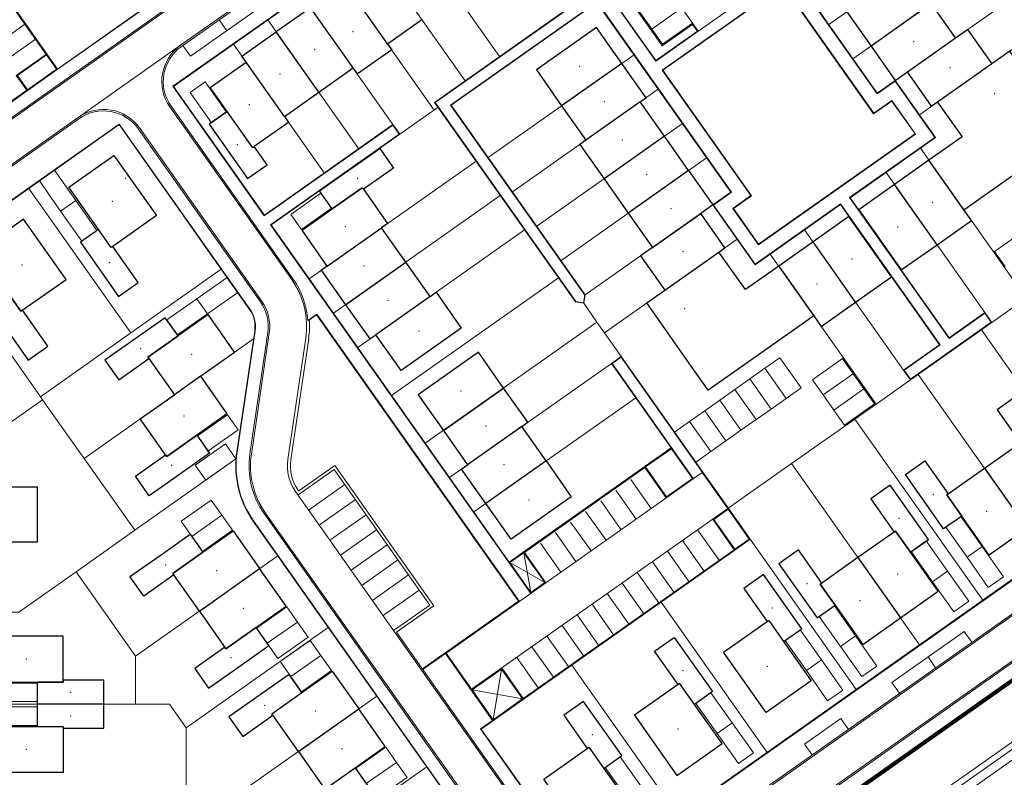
# Model space of a CAD drawing. Extents: x 168554 to 174410, y 515675 to 521218.
# Tile 83 of 110: x 172273 to 172407, y 518637 to 518740. Entities that reach past the tile are written whole.
import ezdxf

# ---------------------------------------------------------------- set-up
doc = ezdxf.new("R2010")
doc.units = 0
doc.header["$MEASUREMENT"] = 0
for name, color, linetype, lineweight in [('Algemeen - 1411 Basislijnen deelgebieden', 5, 'Continuous', 90), ('Algemeen - Fase 1A - 1070 Ondergrond  ontwerp bijgebouwen', 7, 'Continuous', 30), ('Algemeen - Fase 1A - 1070 Ondergrond  ontwerp hoofdgebouwen', 7, 'Continuous', 30), ('Algemeen - Fase 1A - 1070 Ondergrond - ontwerp', 7, 'Continuous', 9), ('Algemeen - Fase 1A - 1070 Ondergrond ontwerp parkeren eigen terrein', 7, 'Continuous', 13), ('Algemeen - Fase 1A - 1070 Ondergrond ontwerp parkeren eigen terrein appartement', 7, 'Continuous', 13), ('Algemeen - Fase 1B6 - 1070 Ondergrond - ontwerp', 7, 'Continuous', 9), ('Deelgebied 1A - appartementen', 190, 'Continuous', 9), ('Deelgebied 1A - bijgebouwen', 253, 'Continuous', 9), ('Deelgebied 1A - grondgebonden woningen', 253, 'Continuous', 9), ('Fasering 1', 71, 'Continuous', 0)]:
    doc.layers.add(name, color=color, linetype=linetype, lineweight=lineweight)

msp = doc.modelspace()

# ---------------------------------------------------------------- linework, layer by layer
at = {"layer": 'Algemeen - 1411 Basislijnen deelgebieden', "ltscale": 3}
msp.add_lwpolyline([(172140.66, 518504.4), (172141.66, 518504.4), (172142.86, 518504.4), (172144.77, 518504.4), (172156.66, 518504.4), (172171.53, 518504.4), (172171.66, 518504.4), (172173.41, 518504.4, 0.02662), (172186.53, 518505.1, 0.000264), (172186.66, 518505.11, 0.039328), (172205.72, 518508.7, 0.000282), (172205.86, 518508.74, 0.064547), (172235.17, 518520.95, 0.022675), (172244.6, 518526.98), (172259.16, 518537.26), (172260.8, 518538.41), (172264.88, 518541.29), (172260.93, 518546.9), (172260.93, 518575.76), (172268.1, 518575.76), (172301.95, 518575.76), (172459.47, 518686.89), (172474.02, 518697.15)], format="xyb", dxfattribs=at)
at = {"layer": 'Algemeen - Fase 1A - 1070 Ondergrond  ontwerp bijgebouwen'}
msp.add_line((172284.64, 518647.26), (172275.64, 518647.26), dxfattribs=at)
for points in [[(172301.4, 518727.67), (172298.95, 518725.94), (172304.14, 518718.59), (172306.8, 518720.46), (172305.07, 518722.91), (172304.86, 518722.77)], [(172322.07, 518722.67), (172323.94, 518720.01), (172319.86, 518717.13), (172319.71, 518717.33), (172315.63, 518714.45), (172313.9, 518716.9), (172315.49, 518718.03), (172320.15, 518721.31)], [(172283.93, 518711.67), (172281.48, 518709.94), (172286.67, 518702.59), (172289.32, 518704.46), (172285.86, 518709.37), (172285.66, 518709.22)], [(172271.67, 518703.03), (172269.22, 518701.3), (172274.41, 518693.94), (172277.07, 518695.82), (172273.61, 518700.72), (172273.4, 518700.58)], [(172292.99, 518699.7), (172288.9, 518696.82), (172284.81, 518693.94), (172286.69, 518691.28), (172290.77, 518694.17), (172290.63, 518694.37), (172294.72, 518697.25)], [(172408.47, 518689.09), (172405.82, 518687.22), (172408.99, 518682.72), (172409.19, 518682.87), (172411.21, 518680.01), (172413.66, 518681.74)], [(172297.27, 518683.76), (172299, 518681.31), (172294.92, 518678.43), (172290.83, 518675.54), (172288.96, 518678.2), (172293.04, 518681.08), (172293.19, 518680.88)], [(172396.01, 518680.3), (172399.18, 518675.81), (172398.98, 518675.66), (172401, 518672.8), (172398.54, 518671.07), (172393.36, 518678.43)], [(172265.64, 518676.76), (172275.64, 518676.76), (172275.64, 518669.26), (172270.64, 518669.26), (172270.64, 518673.26), (172265.64, 518673.26)], [(172391.31, 518676.99), (172388.66, 518675.11), (172391.83, 518670.62), (172392.03, 518670.76), (172394.05, 518667.9), (172396.5, 518669.63)], [(172296.37, 518670.34), (172298.1, 518667.89), (172294.02, 518665.01), (172294.16, 518664.81), (172290.08, 518661.92), (172288.2, 518664.58), (172292.29, 518667.46)], [(172378.85, 518668.2), (172376.2, 518666.32), (172381.38, 518658.97), (172383.84, 518660.7), (172381.82, 518663.56), (172382.02, 518663.7)], [(172374.11, 518664.85), (172371.46, 518662.98), (172374.63, 518658.49), (172374.83, 518658.63), (172376.85, 518655.77), (172379.3, 518657.5)], [(172305.31, 518657.68), (172301.22, 518654.8), (172301.08, 518655), (172296.99, 518652.12), (172298.87, 518649.46), (172302.95, 518652.35), (172307.04, 518655.23)], [(172362.02, 518656.32), (172367.21, 518648.97), (172364.76, 518647.24), (172362.74, 518650.1), (172362.53, 518649.95), (172359.36, 518654.45)], [(172309.8, 518651.31), (172305.71, 518648.43), (172301.63, 518645.55), (172303.5, 518642.89), (172307.59, 518645.77), (172307.44, 518645.98), (172311.53, 518648.86)], [(172349.71, 518647.64), (172347.06, 518645.77), (172350.23, 518641.27), (172350.43, 518641.42), (172352.45, 518638.56), (172354.9, 518640.29)], [(172318.74, 518638.65), (172320.46, 518636.19), (172316.38, 518633.31), (172312.29, 518630.43), (172310.42, 518633.09), (172314.51, 518635.97), (172314.65, 518635.76)]]:
    msp.add_lwpolyline(points, close=True, dxfattribs=at)
for points in [[(172284.64, 518647.26), (172284.64, 518650.51), (172279.14, 518650.51), (172279.14, 518650.26), (172275.64, 518650.26), (172275.64, 518647.26)], [(172275.64, 518647.26), (172275.64, 518644.26), (172279.14, 518644.26), (172279.14, 518644.01), (172284.64, 518644.01), (172284.64, 518647.26)]]:
    msp.add_lwpolyline(points, dxfattribs=at)
at = {"layer": 'Algemeen - Fase 1A - 1070 Ondergrond  ontwerp hoofdgebouwen'}
for p, q in [((172323.12, 518736.87), (172317.93, 518744.23)), ((172396.88, 518742.31), (172388.71, 518736.55)), ((172400.16, 518737.66), (172396.88, 518742.31)), ((172318.46, 518733.59), (172313.28, 518740.94)), ((172385.42, 518741.21), (172388.71, 518736.55)), ((172323.12, 518736.87), (172327.78, 518740.16)), ((172313.81, 518730.3), (172308.04, 518738.47)), ((172393.63, 518733.05), (172400.16, 518737.66)), ((172309.15, 518727.02), (172303.96, 518734.37)), ((172354.92, 518734.21), (172346.75, 518728.44)), ((172405.08, 518734.15), (172397.73, 518728.96)), ((172313.81, 518730.3), (172318.46, 518733.59)), ((172309.15, 518727.02), (172313.81, 518730.3)), ((172346.75, 518728.44), (172350.04, 518723.79)), ((172357.39, 518728.97), (172350.04, 518723.79)), ((172360.68, 518724.32), (172357.39, 518728.97)), ((172360.68, 518724.32), (172352.51, 518718.55)), ((172363.96, 518719.66), (172360.68, 518724.32)), ((172396.55, 518721.07), (172391.89, 518717.78)), ((172401.3, 518714.32), (172396.55, 518721.07)), ((172363.96, 518719.66), (172355.79, 518713.89)), ((172352.51, 518718.55), (172355.79, 518713.89)), ((172397.66, 518709.61), (172391.89, 518717.78)), ((172355.79, 518713.89), (172359.08, 518709.24)), ((172359.08, 518709.24), (172365.61, 518713.85)), ((172314.97, 518706.71), (172322.32, 518711.9)), ((172325.61, 518707.24), (172322.32, 518711.9)), ((172380.84, 518709.99), (172376.19, 518706.7)), ((172386.61, 518701.82), (172380.84, 518709.99)), ((172360.73, 518703.43), (172368.08, 518708.61)), ((172317.44, 518701.47), (172325.61, 518707.24)), ((172328.9, 518702.58), (172325.61, 518707.24)), ((172376.19, 518706.7), (172380.94, 518699.96)), ((172328.9, 518702.58), (172321.54, 518697.39)), ((172297.75, 518691.75), (172294.23, 518689.26)), ((172330.71, 518684.4), (172338.88, 518690.16)), ((172330.71, 518684.4), (172333.99, 518679.74)), ((172341.35, 518684.93), (172333.99, 518679.74)), ((172344.63, 518680.27), (172341.35, 518684.93)), ((172344.63, 518680.27), (172336.46, 518674.51)), ((172404.08, 518679.27), (172409.85, 518671.09)), ((172386.92, 518667.16), (172392.69, 518658.99)), ((172297.62, 518659.9), (172305.79, 518665.67)), ((172311.05, 518640.87), (172319.22, 518646.64))]:
    msp.add_line(p, q, dxfattribs=at)
for points in [[(172313.28, 518740.94), (172312.7, 518741.76), (172308.04, 518738.47)], [(172354.92, 518734.21), (172351.49, 518739.07), (172343.32, 518733.31), (172346.75, 518728.44)], [(172303.96, 518734.37), (172303.38, 518735.19), (172308.04, 518738.47)], [(172400.16, 518737.66), (172401.8, 518738.81), (172405.08, 518734.15)], [(172323.12, 518736.87), (172323.7, 518736.06), (172319.04, 518732.77), (172318.46, 518733.59)], [(172388.71, 518736.55), (172391.99, 518731.89), (172393.63, 518733.05)], [(172401.3, 518714.32), (172411.11, 518721.24), (172415.62, 518724.42), (172413.31, 518727.69), (172407.53, 518735.88), (172405.08, 518734.15)], [(172309.15, 518727.02), (172309.72, 518726.2), (172305.07, 518722.91), (172304.86, 518722.77), (172301.4, 518727.67), (172299.1, 518730.94), (172303.96, 518734.37)], [(172357.39, 518728.97), (172358.21, 518729.55), (172354.92, 518734.21)], [(172397.73, 518728.96), (172396.91, 518728.39), (172393.63, 518733.05)], [(172397.73, 518728.96), (172401.06, 518724.25), (172396.55, 518721.07)], [(172350.04, 518723.79), (172349.22, 518723.21), (172352.51, 518718.55)], [(172363.96, 518719.66), (172367.25, 518715), (172365.61, 518713.85)], [(172391.89, 518717.78), (172387.03, 518714.35), (172392.79, 518706.18), (172397.66, 518709.61)], [(172314.97, 518706.71), (172311.54, 518711.57), (172315.63, 518714.45), (172319.71, 518717.33), (172319.86, 518717.13), (172323.14, 518712.47), (172322.32, 518711.9)], [(172368.08, 518708.61), (172368.9, 518709.19), (172365.61, 518713.85)], [(172397.66, 518709.61), (172402.31, 518712.89), (172401.3, 518714.32)], [(172386.61, 518701.82), (172391.47, 518705.24), (172385.71, 518713.42), (172380.84, 518709.99)], [(172359.08, 518709.24), (172357.44, 518708.08), (172360.73, 518703.43)], [(172376.19, 518706.7), (172371.68, 518703.52), (172368.08, 518708.61)], [(172314.97, 518706.71), (172314.15, 518706.13), (172317.44, 518701.47)], [(172328.9, 518702.58), (172329.71, 518703.16), (172333.14, 518698.3), (172324.97, 518692.53), (172321.54, 518697.39)], [(172380.94, 518699.96), (172371.14, 518693.04), (172366.63, 518689.86), (172364.32, 518693.13), (172358.28, 518701.7), (172360.73, 518703.43)], [(172380.94, 518699.96), (172381.95, 518698.53), (172386.61, 518701.82)], [(172317.44, 518701.47), (172320.72, 518696.82), (172321.54, 518697.39)], [(172297.75, 518691.75), (172302.4, 518695.03), (172298.8, 518700.14), (172294.72, 518697.25), (172290.63, 518694.37), (172290.77, 518694.17), (172294.23, 518689.26)], [(172338.88, 518690.16), (172335.45, 518695.03), (172327.28, 518689.26), (172330.71, 518684.4)], [(172297.75, 518691.75), (172301.36, 518686.64), (172297.27, 518683.76), (172293.19, 518680.88), (172293.04, 518681.08), (172289.58, 518685.98), (172294.23, 518689.26)], [(172341.35, 518684.93), (172342.16, 518685.51), (172338.88, 518690.16)], [(172404.08, 518679.27), (172408.99, 518682.72), (172409.19, 518682.87), (172411.21, 518680.01), (172414.96, 518674.7), (172409.85, 518671.09)], [(172336.46, 518674.51), (172333.18, 518679.17), (172333.99, 518679.74)], [(172344.63, 518680.27), (172348.06, 518675.41), (172339.89, 518669.65), (172336.46, 518674.51)], [(172409.85, 518671.09), (172404.74, 518667.49), (172401, 518672.8), (172398.98, 518675.66), (172399.18, 518675.81), (172404.08, 518679.27)], [(172297.62, 518659.9), (172294.16, 518664.81), (172294.02, 518665.01), (172298.1, 518667.89), (172302.19, 518670.78), (172305.79, 518665.67)], [(172392.69, 518658.99), (172397.8, 518662.59), (172394.05, 518667.9), (172392.03, 518670.76), (172391.83, 518670.62), (172386.92, 518667.16)], [(172386.92, 518667.16), (172382.02, 518663.7), (172381.82, 518663.56), (172383.84, 518660.7), (172387.58, 518655.39), (172392.69, 518658.99)], [(172297.62, 518659.9), (172301.22, 518654.8), (172309.39, 518660.56), (172305.79, 518665.67)], [(172311.05, 518640.87), (172307.59, 518645.77), (172307.44, 518645.98), (172311.53, 518648.86), (172315.62, 518651.74), (172319.22, 518646.64)], [(172311.05, 518640.87), (172314.65, 518635.76), (172322.82, 518641.53), (172319.22, 518646.64)]]:
    msp.add_lwpolyline(points, dxfattribs=at)
for points in [[(172286.02, 518721.72), (172291.79, 518713.55), (172285.86, 518709.37), (172285.66, 518709.22), (172283.93, 518711.67), (172279.9, 518717.39)], [(172273.77, 518713.07), (172267.64, 518708.75), (172273.4, 518700.58), (172279.53, 518704.9)], [(172374.83, 518658.63), (172376.85, 518655.77), (172380.6, 518650.46), (172374.47, 518646.13), (172368.7, 518654.31), (172374.63, 518658.49)], [(172269.14, 518656.51), (172269.14, 518650.26), (172279.14, 518650.26), (172279.14, 518656.51)], [(172362.74, 518650.1), (172362.53, 518649.95), (172356.61, 518645.77), (172362.37, 518637.6), (172368.5, 518641.93), (172364.76, 518647.24)], [(172269.14, 518644.26), (172275.64, 518644.26), (172279.14, 518644.26), (172279.14, 518644.01), (172279.14, 518638.01), (172269.14, 518638.01)], [(172350.43, 518641.42), (172352.45, 518638.56), (172356.2, 518633.25), (172350.07, 518628.92), (172344.31, 518637.09), (172350.23, 518641.27)]]:
    msp.add_lwpolyline(points, close=True, dxfattribs=at)
at = {"layer": 'Algemeen - Fase 1A - 1070 Ondergrond - ontwerp'}
for p, q in [((172321.23, 518761.24), (172244.25, 518706.93)), ((172295.06, 518736.66), (172325.54, 518758.16)), ((172295.18, 518736.5), (172325.66, 518758)), ((172330.85, 518757.08), (172294.02, 518731.1)), ((172294.1, 518731.09), (172330.86, 518757.02)), ((172365.28, 518738.58), (172352.01, 518757.39)), ((172325.84, 518755.92), (172296.42, 518735.17)), ((172346.2, 518753.41), (172359.53, 518734.52)), ((172346.28, 518753.4), (172359.54, 518734.6)), ((172360.38, 518736.59), (172348.68, 518753.18)), ((172360.42, 518736.8), (172348.89, 518753.14)), ((172268.19, 518747.69), (172276.84, 518735.43)), ((172297.87, 518747.13), (172278.35, 518733.36)), ((172297.78, 518747.15), (172278.36, 518733.44)), ((172300.41, 518746.79), (172244.14, 518707.1)), ((172378.33, 518745.95), (172389.53, 518730.08)), ((172389.54, 518730.16), (172378.42, 518745.93)), ((172276.98, 518735.4), (172269.74, 518745.66)), ((172376.8, 518744.86), (172360.39, 518733.29)), ((172376.78, 518744.78), (172360.47, 518733.28)), ((172389.06, 518727.38), (172376.78, 518744.78)), ((172389.07, 518727.46), (172376.8, 518744.86)), ((172350.61, 518743.79), (172329.52, 518728.92)), ((172329.6, 518728.9), (172350.69, 518743.78)), ((172351.56, 518742.55), (172331.69, 518728.54)), ((172331.78, 518728.53), (172351.54, 518742.47)), ((172351.54, 518742.47), (172369.7, 518716.73)), ((172369.78, 518716.72), (172351.56, 518742.55)), ((172358.97, 518738.84), (172363.06, 518741.72)), ((172370.18, 518742.03), (172365.28, 518738.58)), ((172273.96, 518739.51), (172270.32, 518736.95)), ((172301.32, 518738.63), (172300.29, 518740.1)), ((172364.51, 518739.5), (172360.38, 518736.59)), ((172364.5, 518739.68), (172360.42, 518736.8)), ((172364.51, 518739.5), (172365.16, 518738.57)), ((172359.53, 518734.52), (172365.28, 518738.58)), ((172359.54, 518734.6), (172365.16, 518738.57)), ((172275.4, 518737.47), (172271.76, 518734.91)), ((172281.17, 518726.86), (172295.06, 518736.66)), ((172296.42, 518735.17), (172295.38, 518736.64)), ((172276.84, 518735.43), (172272.79, 518732.58)), ((172272.93, 518732.55), (172276.89, 518735.35)), ((172276.89, 518735.35), (172278.26, 518733.42)), ((172276.98, 518735.4), (172278.36, 518733.44)), ((172278.35, 518733.36), (172269.45, 518727.08)), ((172274.21, 518730.56), (172272.79, 518732.58)), ((172274.29, 518730.62), (172272.93, 518732.55)), ((172278.26, 518733.42), (172274.29, 518730.62)), ((172360.39, 518733.29), (172372.4, 518716.26)), ((172360.47, 518733.28), (172372.49, 518716.25)), ((172294.02, 518731.1), (172306.41, 518713.53)), ((172306.43, 518713.62), (172294.1, 518731.09)), ((172389.53, 518730.08), (172391.98, 518731.81)), ((172391.99, 518731.89), (172389.54, 518730.16)), ((172391.98, 518731.81), (172397.37, 518724.17)), ((172397.45, 518724.15), (172391.99, 518731.89)), ((172269.23, 518727.05), (172274.21, 518730.56)), ((172310.31, 518704.98), (172293.78, 518728.41)), ((172329.52, 518728.92), (172348.61, 518701.85)), ((172348.65, 518701.91), (172329.6, 518728.9)), ((172331.69, 518728.54), (172349.87, 518702.77)), ((172349.93, 518702.79), (172331.78, 518728.53)), ((172391.51, 518729.1), (172389.06, 518727.38)), ((172391.53, 518729.19), (172389.07, 518727.46)), ((172394.67, 518724.63), (172391.51, 518729.1)), ((172394.75, 518724.62), (172391.53, 518729.19)), ((172310.15, 518704.87), (172293.62, 518728.3)), ((172209.08, 518676), (172281.17, 518726.86)), ((172209.19, 518675.84), (172281.29, 518726.7)), ((172241.72, 518694.21), (172286.76, 518725.98)), ((172241.8, 518694.19), (172286.75, 518725.9)), ((172241.8, 518694.19), (172286.75, 518725.9)), ((172286.75, 518725.9), (172304.43, 518700.83)), ((172286.75, 518725.9), (172304.43, 518700.83)), ((172286.76, 518725.98), (172304.48, 518700.87)), ((172306.41, 518713.53), (172323.86, 518725.84)), ((172323.87, 518725.92), (172306.43, 518713.62)), ((172323.86, 518725.84), (172324.72, 518724.61)), ((172324.8, 518724.6), (172323.87, 518725.92)), ((172289.37, 518725.3), (172305.9, 518701.87)), ((172289.53, 518725.42), (172306.06, 518701.98)), ((172324.72, 518724.61), (172307.28, 518712.31)), ((172307.36, 518712.29), (172324.8, 518724.6)), ((172373.44, 518709.59), (172394.75, 518724.62)), ((172373.46, 518709.67), (172394.67, 518724.63)), ((172397.37, 518724.17), (172385.79, 518716)), ((172385.88, 518715.98), (172397.45, 518724.15)), ((172369.7, 518716.73), (172367.25, 518715)), ((172367.33, 518714.99), (172369.78, 518716.72)), ((172367.25, 518715), (172372.98, 518706.88)), ((172372.4, 518716.26), (172369.95, 518714.53)), ((172372.49, 518716.25), (172370.04, 518714.52)), ((172372.98, 518706.88), (172384.55, 518715.05)), ((172384.57, 518715.13), (172372.99, 518706.97)), ((172384.55, 518715.05), (172397.97, 518696.03)), ((172398.06, 518696.01), (172384.57, 518715.13)), ((172385.79, 518716), (172399.28, 518696.88)), ((172399.3, 518696.96), (172385.88, 518715.98)), ((172372.99, 518706.97), (172367.33, 518714.99)), ((172369.95, 518714.53), (172373.44, 518709.59)), ((172370.04, 518714.52), (172373.46, 518709.67)), ((172307.28, 518712.31), (172342.56, 518662.29)), ((172339.64, 518666.54), (172307.36, 518712.29)), ((172303.82, 518579.77), (172483.37, 518706.44)), ((172469.87, 518703.03), (172355.79, 518622.55)), ((172348.61, 518701.85), (172349.74, 518701.66)), ((172349.69, 518701.73), (172348.65, 518701.91)), ((172349.87, 518702.77), (172349.69, 518701.73)), ((172349.74, 518701.66), (172349.93, 518702.79)), ((172349.93, 518702.79), (172349.93, 518702.79)), ((172466.89, 518701.18), (172355.67, 518622.72)), ((172404.16, 518700.39), (172399.3, 518696.96)), ((172405.09, 518699.07), (172404.16, 518700.39)), ((172313.53, 518700.18), (172312.33, 518699.34)), ((172313.51, 518700.1), (172312.53, 518699.4)), ((172340.91, 518661.26), (172313.51, 518700.1)), ((172341.02, 518661.21), (172313.53, 518700.18)), ((172394.04, 518691.27), (172405.09, 518699.07)), ((172405.01, 518699.08), (172394.06, 518691.36)), ((172399.28, 518696.88), (172404.14, 518700.31)), ((172404.14, 518700.31), (172405.01, 518699.08)), ((172305.12, 518697.94), (172302.69, 518681.49)), ((172305.12, 518697.94), (172302.69, 518681.49)), ((172305.18, 518697.93), (172302.75, 518681.48)), ((172306.9, 518697.68), (172304.47, 518681.23)), ((172307.1, 518697.65), (172304.67, 518681.2)), ((172303.93, 518579.61), (172470.01, 518696.77)), ((172309.61, 518680.47), (172312.04, 518696.92)), ((172310.01, 518680.41), (172312.44, 518696.86)), ((172397.97, 518696.03), (172393.11, 518692.6)), ((172393.19, 518692.58), (172398.06, 518696.01)), ((172354.83, 518694.44), (172353.51, 518693.51)), ((172353.59, 518693.49), (172354.81, 518694.36)), ((172354.81, 518694.36), (172365.84, 518678.72)), ((172365.89, 518678.76), (172354.83, 518694.44)), ((172353.51, 518693.51), (172361.6, 518682.03)), ((172364.62, 518677.86), (172353.59, 518693.49)), ((172393.11, 518692.6), (172394.04, 518691.27)), ((172394.06, 518691.36), (172393.19, 518692.58)), ((172351.88, 518624.62), (172438.35, 518685.62)), ((172351.85, 518624.67), (172438.15, 518685.56)), ((172358.05, 518679.53), (172361.6, 518682.03)), ((172361.63, 518681.93), (172358.11, 518679.45)), ((172364.48, 518677.88), (172361.63, 518681.93)), ((172315.9, 518679.1), (172310.99, 518675.64)), ((172315.99, 518679.66), (172311.09, 518676.2)), ((172328.87, 518660.72), (172315.9, 518679.1)), ((172329.42, 518660.62), (172315.99, 518679.66)), ((172341.55, 518667.89), (172358.05, 518679.53)), ((172358.03, 518679.39), (172341.69, 518667.86)), ((172360.94, 518675.26), (172358.03, 518679.39)), ((172358.11, 518679.45), (172360.97, 518675.4)), ((172365.81, 518678.7), (172331.07, 518654.19)), ((172356.13, 518677.75), (172358.9, 518673.82)), ((172360.97, 518675.4), (172364.48, 518677.88)), ((172365.84, 518678.72), (172365.81, 518678.7)), ((172369.27, 518673.8), (172365.81, 518678.7)), ((172369.41, 518673.77), (172365.89, 518678.76)), ((172311.09, 518676.2), (172310.97, 518676.36)), ((172312.43, 518673.6), (172317.34, 518677.06)), ((172354.09, 518676.3), (172356.86, 518672.38)), ((172347.43, 518624), (172310.65, 518676.13)), ((172313.87, 518671.56), (172318.78, 518675.02)), ((172334.53, 518649.29), (172369.27, 518673.8)), ((172352.05, 518674.86), (172354.81, 518670.94)), ((172367.37, 518672.33), (172369.33, 518673.72)), ((172369.33, 518673.72), (172372.18, 518669.67)), ((172369.41, 518673.77), (172372.32, 518669.65)), ((172306.4, 518673.14), (172343.18, 518621)), ((172306.56, 518673.25), (172343.34, 518621.12)), ((172315.32, 518669.51), (172320.22, 518672.97)), ((172350, 518673.42), (172352.77, 518669.5)), ((172367.23, 518672.36), (172370.14, 518668.23)), ((172370.22, 518668.29), (172367.37, 518672.33)), ((172304.93, 518672.1), (172340.55, 518621.6)), ((172304.93, 518672.1), (172340.55, 518621.6)), ((172304.97, 518672.13), (172340.6, 518621.63)), ((172347.96, 518671.98), (172350.73, 518668.06)), ((172316.76, 518667.47), (172321.66, 518670.93)), ((172345.92, 518670.54), (172348.68, 518666.62)), ((172365.19, 518670.92), (172368.1, 518666.79)), ((172372.18, 518669.67), (172370.22, 518668.29)), ((172372.32, 518669.65), (172370.28, 518668.21)), ((172318.2, 518665.43), (172323.1, 518668.89)), ((172343.88, 518669.1), (172346.64, 518665.18)), ((172363.14, 518669.47), (172366.05, 518665.35)), ((172339.64, 518666.54), (172341.55, 518667.89)), ((172339.73, 518666.48), (172341.61, 518667.8)), ((172370.28, 518668.21), (172341.52, 518647.91)), ((172370.14, 518668.23), (172341.54, 518648.05)), ((172341.61, 518667.8), (172342.58, 518662.43)), ((172341.61, 518667.8), (172344.46, 518663.76)), ((172341.69, 518667.86), (172344.6, 518663.74)), ((172361.1, 518668.03), (172364.01, 518663.91)), ((172319.64, 518663.39), (172324.54, 518666.84)), ((172339.73, 518666.48), (172344.46, 518663.76)), ((172342.58, 518662.43), (172339.73, 518666.48)), ((172359.06, 518666.59), (172361.97, 518662.47)), ((172321.08, 518661.34), (172325.98, 518664.8)), ((172357.01, 518665.15), (172359.92, 518661.02)), ((172344.46, 518663.76), (172342.58, 518662.43)), ((172354.97, 518663.71), (172357.94, 518659.5)), ((172322.52, 518659.3), (172327.42, 518662.76)), ((172352.93, 518662.27), (172355.84, 518658.14)), ((172323.96, 518657.26), (172328.87, 518660.72)), ((172324.36, 518657.05), (172329.42, 518660.62)), ((172340.91, 518661.26), (172327.87, 518652.06)), ((172350.89, 518660.83), (172353.8, 518656.7)), ((172348.84, 518659.39), (172351.75, 518655.26)), ((172346.8, 518657.94), (172349.71, 518653.82)), ((172347.59, 518624.11), (172324.36, 518657.05)), ((172344.76, 518656.5), (172347.67, 518652.38)), ((172391.53, 518650.22), (172401.34, 518657.14)), ((172401.34, 518657.14), (172402.38, 518655.67)), ((172342.71, 518655.06), (172345.63, 518650.94)), ((172330.99, 518654.13), (172327.93, 518651.98)), ((172337.38, 518645.07), (172330.99, 518654.13)), ((172334.53, 518649.29), (172331.07, 518654.19)), ((172340.67, 518653.62), (172343.58, 518649.5)), ((172396.44, 518653.68), (172397.47, 518652.21)), ((172334.59, 518649.21), (172338.6, 518652.04)), ((172337.44, 518645.16), (172338.6, 518652.04)), ((172338.6, 518652.04), (172341.46, 518648)), ((172341.54, 518648.05), (172338.63, 518652.18)), ((172392.57, 518648.75), (172391.53, 518650.22)), ((172334.59, 518649.21), (172341.46, 518648)), ((172337.44, 518645.16), (172334.59, 518649.21)), ((172341.46, 518648), (172337.44, 518645.16)), ((172337.5, 518645.08), (172341.52, 518647.91)), ((172337.38, 518645.07), (172335.75, 518643.92)), ((172337.5, 518645.08), (172335.83, 518643.9)), ((172379.69, 518641.86), (172384.59, 518645.32)), ((172384.59, 518645.32), (172385.63, 518643.85)), ((172335.75, 518643.92), (172349.01, 518625.12)), ((172335.83, 518643.9), (172349.06, 518625.15)), ((172380.72, 518640.39), (172379.69, 518641.86))]:
    msp.add_line(p, q, dxfattribs=at)
at = {"layer": 'Algemeen - Fase 1A - 1070 Ondergrond - ontwerp', "flags": 128}
for points in [[(172271.67, 518794.11), (172274.51, 518813.45), (172296.47, 518810.22), (172289.02, 518759.56), (172297.78, 518747.15), (172278.36, 518733.44), (172269.74, 518745.66)], [(172349.06, 518625.15), (172335.83, 518643.9), (172372.32, 518669.65), (172354.83, 518694.44), (172353.51, 518693.51), (172361.6, 518682.03), (172339.64, 518666.54), (172307.36, 518712.29), (172324.8, 518724.6), (172323.87, 518725.92), (172306.43, 518713.62), (172294.1, 518731.09), (172330.86, 518757.02)], [(172338.31, 518735.12), (172325.52, 518753.25)], [(172402.87, 518753.51), (172382.97, 518739.48)], [(172333.65, 518731.83), (172320.86, 518749.96)], [(172406.15, 518748.86), (172386.25, 518734.82)], [(172329.46, 518727.88), (172316.2, 518746.68)], [(172350.61, 518743.79), (172329.52, 518728.92), (172348.61, 518701.85), (172349.74, 518701.66), (172349.93, 518702.79), (172331.78, 518728.53), (172351.54, 518742.47), (172369.7, 518716.73), (172367.25, 518715), (172372.98, 518706.88), (172384.55, 518715.05), (172397.97, 518696.03), (172393.11, 518692.6), (172394.04, 518691.27), (172405.09, 518699.07), (172404.16, 518700.39), (172399.3, 518696.96), (172385.88, 518715.98), (172397.45, 518724.15), (172391.99, 518731.89), (172389.54, 518730.16), (172378.42, 518745.93)], [(172323.87, 518725.92), (172311.55, 518743.39)], [(172409.44, 518744.2), (172391.99, 518731.89)], [(172319.21, 518722.64), (172306.89, 518740.11)], [(172413.39, 518740.01), (172395.28, 518727.23)], [(172314.56, 518719.35), (172302.23, 518736.82)], [(172336.79, 518721.42), (172356.56, 518735.36)], [(172340.08, 518716.76), (172359.84, 518730.7)], [(172329.99, 518728.25), (172324.8, 518724.6)], [(172343.36, 518712.1), (172363.13, 518726.05)], [(172395.4, 518722.7), (172409.75, 518702.35)], [(172335.14, 518720.94), (172312.52, 518704.98)], [(172346.65, 518707.44), (172366.41, 518721.39)], [(172390.74, 518719.41), (172404.16, 518700.39)], [(172288.32, 518697.64), (172274.49, 518717.25)], [(172338.43, 518716.28), (172315.8, 518700.32)], [(172349.93, 518702.79), (172367.25, 518715)], [(172341.72, 518711.63), (172319.09, 518695.66)], [(172379.69, 518711.62), (172393.11, 518692.6)], [(172352.56, 518697.66), (172370.53, 518710.34)], [(172375.03, 518708.33), (172389.39, 518687.99)], [(172300.58, 518706.29), (172288.32, 518697.64)], [(172346.3, 518705.13), (172323.67, 518689.17)], [(172349.74, 518701.66), (172351.54, 518699.1)], [(172409.75, 518702.35), (172405.09, 518699.07)], [(172351.54, 518699.1), (172328.26, 518682.67)], [(172351.54, 518699.1), (172352.56, 518697.66)], [(172276.07, 518688.99), (172269.29, 518698.59)], [(172288.32, 518697.64), (172276.07, 518688.99)], [(172403.67, 518698.07), (172421.02, 518673.47)], [(172304.95, 518696.83), (172281.98, 518680.62)], [(172353.51, 518693.51), (172331.54, 518678.01)], [(172394.04, 518691.27), (172389.39, 518687.99)], [(172395.09, 518692.01), (172412.44, 518667.42)], [(172276.36, 518688.58), (172255.93, 518674.17)], [(172276.36, 518688.58), (172276.07, 518688.99)], [(172356.79, 518688.85), (172334.83, 518673.36)], [(172389.39, 518687.99), (172386.51, 518685.96)], [(172386.51, 518685.96), (172377.93, 518679.91)], [(172386.51, 518685.96), (172403.86, 518661.36)], [(172288.86, 518670.86), (172281.98, 518680.62)], [(172302.58, 518680.54), (172288.86, 518670.86)], [(172377.93, 518679.91), (172369.35, 518673.85)], [(172377.93, 518679.91), (172395.28, 518655.31)], [(172288.86, 518670.86), (172280.89, 518665.23)], [(172372.32, 518669.65), (172386.7, 518649.26)], [(172308.24, 518667.4), (172288.96, 518653.79)], [(172288.96, 518653.79), (172280.89, 518665.23)], [(172360.23, 518661.12), (172374.61, 518640.73)], [(172315.1, 518657.67), (172295.82, 518644.07)], [(172288.96, 518647.26), (172288.96, 518653.79)], [(172348.13, 518652.58), (172362.52, 518632.2)], [(172321.67, 518648.36), (172302.39, 518634.76)], [(172265.64, 518647.26), (172288.96, 518647.26)], [(172295.82, 518634.76), (172295.82, 518644.07)], [(172328.45, 518638.76), (172321.13, 518633.6)]]:
    msp.add_lwpolyline(points, dxfattribs=at)
msp.add_lwpolyline([(172404.6, 518792.09), (172465.93, 518705.15), (172447.26, 518691.98), (172438.87, 518703.88), (172440.07, 518704.73), (172433.12, 518714.58), (172431.92, 518713.74), (172429.91, 518716.58), (172420.8, 518710.15), (172438.15, 518685.56), (172351.85, 518624.67, -0.414214)], format="xyb", dxfattribs=at)
at = {"layer": 'Algemeen - Fase 1A - 1070 Ondergrond - ontwerp'}
for points in [[(172352.56, 518697.66), (172354.83, 518694.44)], [(172281.98, 518680.62), (172281.4, 518681.43), (172276.36, 518688.58)], [(172280.89, 518665.23), (172273.13, 518659.76), (172265.64, 518659.76)], [(172288.96, 518647.26), (172293.57, 518647.26), (172295.82, 518644.07)]]:
    msp.add_lwpolyline(points, dxfattribs=at)
for centre, radius, start, end in [((172298.52, 518731.76), 6, 125.2013, 215.2013), ((172298.52, 518731.76), 5.8, 125.2013, 215.2013), ((172284.63, 518721.96), 6, 35.2013, 125.2013), ((172284.63, 518721.96), 5.8, 35.2013, 125.2013), ((172301.16, 518698.53), 11, 351.5943, 35.2013), ((172301.16, 518698.53), 11.2, 4.1625, 35.2013), ((172301.16, 518698.53), 5.8, 351.5943, 35.2013), ((172301.16, 518698.53), 6, 351.5943, 35.2013), ((172301.16, 518698.53), 4, 351.5943, 35.2013), ((172301.16, 518698.53), 4, 351.5943, 35.2013), ((172301.16, 518698.53), 4.06, 351.5943, 35.2013), ((172301.16, 518698.53), 11.4, 351.5943, 4.4151), ((172315.55, 518679.59), 13, 171.5943, 215.2013), ((172315.55, 518679.59), 13, 175.8326, 215.2013), ((172315.55, 518679.59), 13, 171.5943, 175.8326), ((172315.55, 518679.59), 12.94, 171.5943, 215.2013), ((172315.55, 518679.59), 11.2, 171.5943, 215.2013), ((172315.55, 518679.59), 11, 171.5943, 215.2013), ((172315.55, 518679.59), 6, 171.5943, 215.2013), ((172315.55, 518679.59), 5.6, 171.5943, 215.2013)]:
    msp.add_arc(centre, radius, start, end, dxfattribs=at)
at = {"layer": 'Algemeen - Fase 1A - 1070 Ondergrond ontwerp parkeren eigen terrein'}
for p, q in [((172296.59, 518670.04), (172300.68, 518672.92)), ((172306.82, 518655.53), (172310.91, 518658.42)), ((172310.02, 518651.01), (172314.1, 518653.89)), ((172381.98, 518653.27), (172379.94, 518651.83))]:
    msp.add_line(p, q, dxfattribs=at)
for points in [[(172298.42, 518731.69), (172301.3, 518727.6), (172299.26, 518726.16), (172296.38, 518730.24)], [(172314.11, 518716.6), (172315.55, 518714.55), (172311.47, 518711.67), (172310.03, 518713.71)], [(172301.43, 518686.54), (172302.87, 518684.5), (172298.78, 518681.61), (172297.34, 518683.66)], [(172301.14, 518682.58), (172302.58, 518680.54), (172298.5, 518677.66), (172297.06, 518679.7)]]:
    msp.add_lwpolyline(points, close=True, dxfattribs=at)
for points in [[(172280.84, 518715.62), (172277.96, 518719.7), (172275.92, 518718.26), (172278.8, 518714.17)], [(172278.8, 518714.17), (172280.84, 518715.62)], [(172278.8, 518714.17), (172281.68, 518710.09), (172283.73, 518711.53), (172280.84, 518715.62)], [(172297.29, 518702.28), (172301.37, 518705.16), (172302.81, 518703.12), (172298.73, 518700.24)], [(172298.73, 518700.24), (172294.64, 518697.36), (172293.2, 518699.4), (172297.29, 518702.28)], [(172298.73, 518700.24), (172297.29, 518702.28)], [(172300.68, 518672.92), (172299.23, 518674.96), (172295.15, 518672.08), (172296.59, 518670.04)], [(172296.59, 518670.04), (172298.03, 518668), (172302.12, 518670.88), (172300.68, 518672.92)], [(172403.78, 518668.65), (172400.89, 518672.73), (172398.85, 518671.29), (172401.73, 518667.2)], [(172397.03, 518663.89), (172394.15, 518667.98), (172396.19, 518669.42), (172399.08, 518665.33)], [(172403.78, 518668.65), (172401.73, 518667.2)], [(172401.73, 518667.2), (172404.61, 518663.12), (172406.66, 518664.56), (172403.78, 518668.65)], [(172399.08, 518665.33), (172397.03, 518663.89)], [(172399.08, 518665.33), (172401.96, 518661.25), (172399.92, 518659.8), (172397.03, 518663.89)], [(172310.91, 518658.42), (172309.47, 518660.46), (172305.38, 518657.58), (172306.82, 518655.53)], [(172384.57, 518655.1), (172381.69, 518659.18), (172383.73, 518660.63), (172386.62, 518656.54)], [(172310.91, 518658.42), (172312.35, 518656.37), (172308.26, 518653.49), (172306.82, 518655.53)], [(172381.98, 518653.27), (172379.1, 518657.35), (172377.05, 518655.91), (172379.94, 518651.83)], [(172386.62, 518656.54), (172384.57, 518655.1)], [(172386.62, 518656.54), (172389.5, 518652.45), (172387.45, 518651.01), (172384.57, 518655.1)], [(172314.1, 518653.89), (172312.66, 518655.93), (172308.58, 518653.05), (172310.02, 518651.01)], [(172314.1, 518653.89), (172315.54, 518651.84), (172311.46, 518648.96), (172310.02, 518651.01)], [(172381.98, 518653.27), (172384.86, 518649.18), (172382.82, 518647.74), (172379.94, 518651.83)], [(172270.64, 518650.14), (172275.64, 518650.14), (172275.64, 518647.64), (172270.64, 518647.64)], [(172369.88, 518644.74), (172367, 518648.82), (172364.96, 518647.38), (172367.84, 518643.3)], [(172270.64, 518644.39), (172275.64, 518644.39), (172275.64, 518646.89), (172270.64, 518646.89)], [(172367.84, 518643.3), (172369.88, 518644.74)], [(172367.84, 518643.3), (172370.72, 518639.21), (172372.77, 518640.65), (172369.88, 518644.74)], [(172324.33, 518639.38), (172322.89, 518641.43), (172318.81, 518638.54), (172320.25, 518636.5)], [(172324.33, 518639.38), (172320.25, 518636.5)], [(172324.33, 518639.38), (172325.78, 518637.34), (172321.69, 518634.46), (172320.25, 518636.5)], [(172357.58, 518636.06), (172354.7, 518640.14), (172352.66, 518638.7), (172355.54, 518634.62)]]:
    msp.add_lwpolyline(points, dxfattribs=at)
at = {"layer": 'Algemeen - Fase 1A - 1070 Ondergrond ontwerp parkeren eigen terrein appartement'}
for p, q in [((172370.23, 518689.96), (172372.27, 518691.4)), ((172368.19, 518688.52), (172370.23, 518689.96)), ((172370.23, 518689.96), (172373.11, 518685.87)), ((172377.2, 518688.75), (172375.16, 518687.31)), ((172364.1, 518685.63), (172366.15, 518687.07)), ((172366.15, 518687.07), (172369.03, 518682.99)), ((172375.16, 518687.31), (172373.11, 518685.87)), ((172364.1, 518685.63), (172366.99, 518681.55)), ((172371.07, 518684.43), (172369.03, 518682.99))]:
    msp.add_line(p, q, dxfattribs=at)
for points in [[(172410.99, 518709.53), (172409.55, 518711.57), (172405.46, 518708.69), (172406.9, 518706.65)], [(172377.2, 518688.75), (172379.24, 518690.19), (172376.36, 518694.28), (172374.32, 518692.84)], [(172382.21, 518689.23), (172380.77, 518691.27), (172384.85, 518694.15), (172386.3, 518692.11)], [(172372.27, 518691.4), (172374.32, 518692.84)], [(172374.32, 518692.84), (172377.2, 518688.75)], [(172372.27, 518691.4), (172375.16, 518687.31)], [(172382.21, 518689.23), (172386.3, 518692.11)], [(172386.3, 518692.11), (172387.74, 518690.07)], [(172383.65, 518687.18), (172385.09, 518685.14), (172389.18, 518688.02), (172387.74, 518690.07)], [(172383.65, 518687.18), (172387.74, 518690.07)], [(172366.15, 518687.07), (172368.19, 518688.52)], [(172368.19, 518688.52), (172371.07, 518684.43)], [(172383.65, 518687.18), (172382.21, 518689.23)], [(172366.99, 518681.55), (172364.94, 518680.11), (172362.06, 518684.19), (172364.1, 518685.63)], [(172373.11, 518685.87), (172371.07, 518684.43)], [(172369.03, 518682.99), (172366.99, 518681.55)]]:
    msp.add_lwpolyline(points, dxfattribs=at)
at = {"layer": 'Algemeen - Fase 1B6 - 1070 Ondergrond - ontwerp'}
for p, q in [((172459.47, 518686.89), (172301.95, 518575.76)), ((172463.86, 518680.68), (172245.06, 518526.33)), ((172302.97, 518568.16), (172463.39, 518681.33)), ((172245.75, 518525.35), (172464.55, 518679.7))]:
    msp.add_line(p, q, dxfattribs=at)
at = {"layer": 'Deelgebied 1A - appartementen'}
for p in [(172405.48, 518730.1), (172363.41, 518700.92)]:
    msp.add_point(p, dxfattribs=at)
at = {"layer": 'Deelgebied 1A - bijgebouwen'}
for p in [(172302.75, 518723.16), (172319.1, 518718.59), (172285.43, 518707.16), (172289.66, 518695.52), (172293.87, 518679.68), (172397.16, 518675.72), (172392.51, 518672.47), (172293.04, 518666.16), (172380, 518663.61), (172375.31, 518660.34), (172301.91, 518653.6), (172363.21, 518651.81), (172280.14, 518648.9), (172306.47, 518647.13), (172280.14, 518645.65), (172350.91, 518643.13)]:
    msp.add_point(p, dxfattribs=at)
at = {"layer": 'Deelgebied 1A - grondgebonden woningen'}
for p in [(172318.46, 518738.53), (172394.48, 518737.14), (172313.23, 518736.07), (172349.17, 518733.79), (172308.57, 518732.78), (172399.4, 518733.63), (172304.39, 518728.61), (172352.53, 518729.03), (172355, 518723.8), (172358.28, 518719.14), (172285.81, 518715.51), (172397.08, 518715.37), (172361.57, 518714.48), (172317.39, 518712.05), (172392.32, 518712.02), (172363.22, 518708.67), (172386.13, 518707.65), (172273.56, 518706.86), (172319.93, 518706.72), (172381.37, 518704.29), (172323.21, 518702.06), (172327.39, 518697.88), (172296.57, 518694.73), (172333.12, 518689.75), (172295.52, 518686.35), (172336.48, 518684.99), (172338.95, 518679.75), (172342.31, 518674.99), (172404.39, 518673.42), (172299.95, 518665.37), (172392.33, 518664.91), (172303.56, 518660.27), (172387.23, 518661.31), (172274.14, 518653.4), (172374.62, 518652.42), (172313.38, 518646.34), (172362.53, 518643.89), (172274.14, 518641.15), (172316.98, 518641.23)]:
    msp.add_point(p, dxfattribs=at)
at = {"layer": 'Fasering 1'}
msp.add_point((172287.64, 518718.61), dxfattribs=at)

doc.saveas('drawing.dxf')
